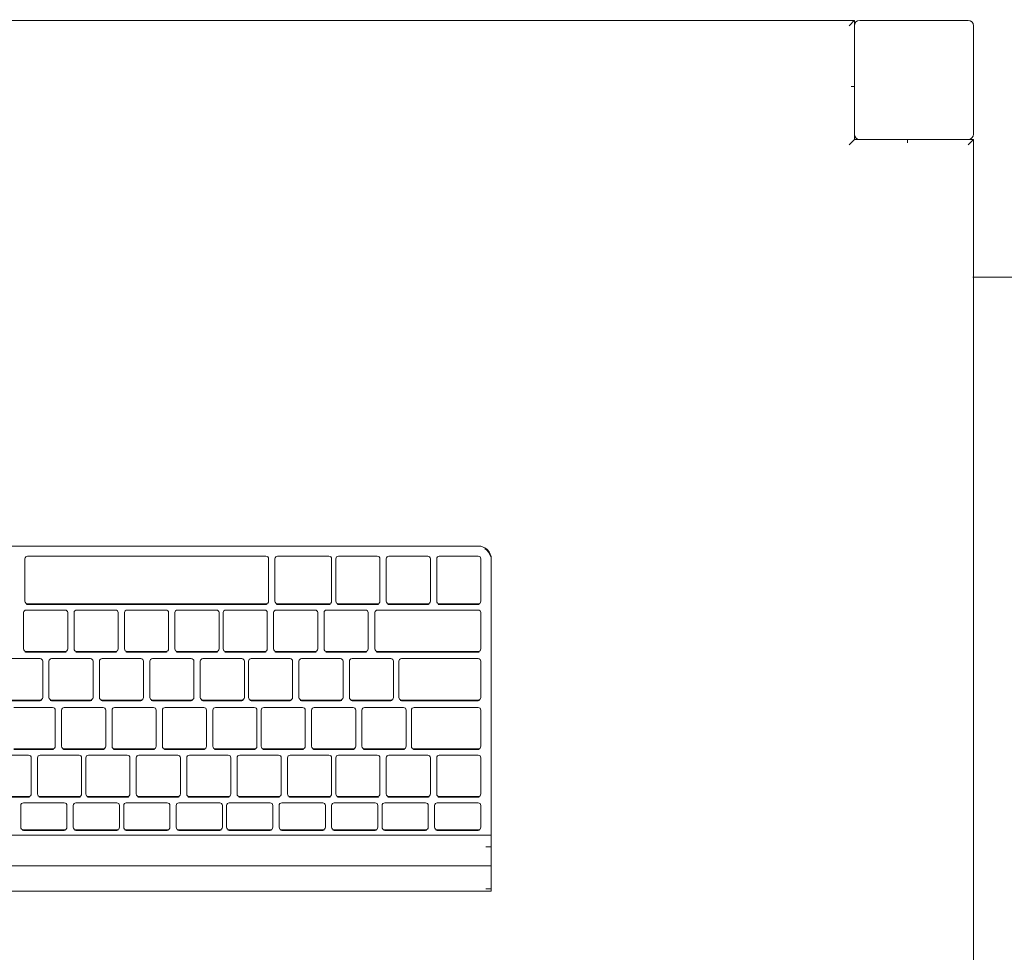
# Model space of a CAD drawing. Header units: centimetres. Extents: x 1278 to 4826, y -2037 to 1154.
# Tile 10 of 39: x 2512 to 2549, y 264 to 299. Entities that reach past the tile are written whole.
import ezdxf

# ---------------------------------------------------------------- set-up
doc = ezdxf.new("R2010")
doc.units = ezdxf.units.CM
for name, color, linetype, lineweight in [('Meble', 7, 'Continuous', 9), ('Wyposażenie elektryczne', 7, 'Continuous', 9), ('Wzór powierzchni-2', 9, 'Continuous', 9)]:
    doc.layers.add(name, color=color, linetype=linetype, lineweight=lineweight)

# ---------------------------------------------------------------- blocks, each defined once
blk = doc.blocks.new('Blocks_iMac_F00817EN - Unique-593891-Aranżacja_wersja_01')
at = {"layer": 'Wyposażenie elektryczne'}
for p, q in [((14.161, -6.103), (-13.779, -6.103)), ((-13.779, -6.103), (-13.779, -7.067)), ((-13.579, -6.191), (-13.779, -6.191)), ((-13.779, -8.221), (-13.779, -7.067)), ((14.161, -7.067), (-13.779, -7.067)), ((-13.779, -7.779), (-13.579, -7.779)), ((-13.779, -8.221), (14.161, -8.221)), ((14.161, -8.221), (-13.779, -8.221)), ((-13.779, -8.221), (-13.779, -18.646)), ((-13.383, -8.523), (-13.383, -9.342)), ((-13.283, -8.399), (-11.736, -8.399)), ((-11.736, -8.423), (-13.283, -8.423)), ((-11.636, -9.342), (-11.636, -8.523)), ((-11.398, -8.523), (-11.398, -9.342)), ((-11.298, -8.399), (-9.752, -8.399)), ((-9.752, -8.423), (-11.298, -8.423)), ((-9.652, -9.342), (-9.652, -8.523)), ((-9.493, -8.523), (-9.493, -9.342)), ((-9.393, -8.399), (-7.847, -8.399)), ((-7.847, -8.423), (-9.393, -8.423)), ((-7.747, -9.342), (-7.747, -8.523)), ((-7.509, -8.523), (-7.509, -9.342)), ((-7.409, -8.399), (-5.863, -8.399)), ((-5.863, -8.423), (-7.409, -8.423)), ((-5.763, -9.342), (-5.763, -8.523)), ((-5.524, -8.523), (-5.524, -9.342)), ((-5.424, -8.399), (-3.878, -8.399)), ((-3.878, -8.423), (-5.424, -8.423)), ((-3.778, -9.342), (-3.778, -8.523)), ((-3.619, -8.523), (-3.619, -9.342)), ((-3.519, -8.399), (-1.973, -8.399)), ((-1.973, -8.423), (-3.519, -8.423)), ((-1.873, -9.342), (-1.873, -8.523)), ((-1.635, -8.523), (-1.635, -9.342)), ((-1.535, -8.399), (0.011, -8.399)), ((0.011, -8.423), (-1.535, -8.423)), ((0.111, -9.342), (0.111, -8.523)), ((0.27, -8.523), (0.27, -9.342)), ((0.37, -8.399), (1.916, -8.399)), ((1.916, -8.423), (0.37, -8.423)), ((2.016, -9.342), (2.016, -8.523)), ((2.254, -8.523), (2.254, -9.342)), ((2.354, -8.399), (3.901, -8.399)), ((3.901, -8.423), (2.354, -8.423)), ((4.001, -9.342), (4.001, -8.523)), ((-13.283, -9.441), (-11.736, -9.441)), ((-13.283, -9.652), (-11.816, -9.652)), ((-11.378, -9.652), (-9.911, -9.652)), ((-11.298, -9.441), (-9.752, -9.441)), ((-9.473, -9.652), (-8.006, -9.652)), ((-9.393, -9.441), (-7.847, -9.441)), ((-7.647, -9.652), (-6.18, -9.652)), ((-7.409, -9.441), (-5.863, -9.441)), ((-5.742, -9.652), (-4.275, -9.652)), ((-5.424, -9.441), (-3.878, -9.441)), ((-3.837, -9.652), (-2.37, -9.652)), ((-3.519, -9.441), (-1.973, -9.441)), ((-1.932, -9.652), (-0.465, -9.652)), ((-1.535, -9.441), (0.011, -9.441)), ((-0.027, -9.652), (1.44, -9.652)), ((0.37, -9.441), (1.916, -9.441)), ((1.799, -9.652), (3.266, -9.652)), ((2.354, -9.441), (3.901, -9.441)), ((3.704, -9.652), (5.171, -9.652)), ((-13.383, -9.776), (-13.383, -11.144)), ((-11.816, -9.676), (-13.283, -9.676)), ((-11.716, -11.144), (-11.716, -9.776)), ((-11.478, -9.776), (-11.478, -11.144)), ((-9.911, -9.676), (-11.378, -9.676)), ((-9.811, -11.144), (-9.811, -9.776)), ((-9.573, -9.776), (-9.573, -11.144)), ((-8.006, -9.676), (-9.473, -9.676)), ((-7.906, -11.144), (-7.906, -9.776)), ((-7.747, -9.776), (-7.747, -11.144)), ((-6.18, -9.676), (-7.647, -9.676)), ((-6.08, -11.144), (-6.08, -9.776)), ((-5.842, -9.776), (-5.842, -11.144)), ((-4.275, -9.676), (-5.742, -9.676)), ((-4.175, -11.144), (-4.175, -9.776)), ((-3.937, -9.776), (-3.937, -11.144)), ((-2.37, -9.676), (-3.837, -9.676)), ((-2.27, -11.144), (-2.27, -9.776)), ((-2.032, -9.776), (-2.032, -11.144)), ((-0.465, -9.676), (-1.932, -9.676)), ((-0.365, -11.144), (-0.365, -9.776)), ((-0.127, -9.776), (-0.127, -11.144)), ((1.44, -9.676), (-0.027, -9.676)), ((1.54, -11.144), (1.54, -9.776)), ((1.699, -9.776), (1.699, -11.144)), ((3.266, -9.676), (1.799, -9.676)), ((3.366, -11.144), (3.366, -9.776)), ((3.604, -9.776), (3.604, -11.144)), ((5.171, -9.676), (3.704, -9.676)), ((-13.283, -11.243), (-11.816, -11.243)), ((-13.283, -11.454), (-10.863, -11.454)), ((-10.863, -11.478), (-13.283, -11.478)), ((-11.378, -11.243), (-9.911, -11.243)), ((-10.461, -11.454), (-8.994, -11.454)), ((-8.994, -11.478), (-10.461, -11.478)), ((-9.473, -11.243), (-8.006, -11.243)), ((-8.556, -11.454), (-7.089, -11.454)), ((-7.089, -11.478), (-8.556, -11.478)), ((-7.647, -11.243), (-6.18, -11.243)), ((-6.651, -11.454), (-5.184, -11.454)), ((-5.184, -11.478), (-6.651, -11.478)), ((-5.742, -11.243), (-4.275, -11.243)), ((-4.825, -11.454), (-3.358, -11.454)), ((-3.358, -11.478), (-4.825, -11.478)), ((-3.837, -11.243), (-2.37, -11.243)), ((-2.92, -11.454), (-1.453, -11.454)), ((-1.453, -11.478), (-2.92, -11.478)), ((-1.932, -11.243), (-0.465, -11.243)), ((-1.015, -11.454), (0.452, -11.454)), ((0.452, -11.478), (-1.015, -11.478)), ((-0.027, -11.243), (1.44, -11.243)), ((0.89, -11.454), (2.357, -11.454)), ((2.357, -11.478), (0.89, -11.478)), ((1.799, -11.243), (3.266, -11.243)), ((2.795, -11.454), (4.262, -11.454)), ((4.262, -11.478), (2.795, -11.478)), ((3.704, -11.243), (5.171, -11.243)), ((-13.383, -11.577), (-13.383, -12.945)), ((-10.763, -12.945), (-10.763, -11.577)), ((-10.561, -11.577), (-10.561, -12.945)), ((-8.894, -12.945), (-8.894, -11.577)), ((-8.656, -11.577), (-8.656, -12.945)), ((-6.989, -12.945), (-6.989, -11.577)), ((-6.751, -11.577), (-6.751, -12.945)), ((-5.084, -12.945), (-5.084, -11.577)), ((-4.925, -11.577), (-4.925, -12.945)), ((-3.258, -12.945), (-3.258, -11.577)), ((-3.02, -11.577), (-3.02, -12.945)), ((-1.353, -12.945), (-1.353, -11.577)), ((-1.115, -11.577), (-1.115, -12.945)), ((0.552, -12.945), (0.552, -11.577)), ((0.79, -11.577), (0.79, -12.945)), ((2.457, -12.945), (2.457, -11.577)), ((2.695, -11.577), (2.695, -12.945)), ((-13.283, -13.044), (-10.863, -13.044)), ((-13.283, -13.3), (-10.387, -13.3)), ((-10.387, -13.324), (-13.283, -13.324)), ((-10.461, -13.044), (-8.994, -13.044)), ((-9.984, -13.3), (-8.517, -13.3)), ((-8.517, -13.324), (-9.984, -13.324)), ((-8.556, -13.044), (-7.089, -13.044)), ((-8.079, -13.3), (-6.612, -13.3)), ((-6.612, -13.324), (-8.079, -13.324)), ((-6.651, -13.044), (-5.184, -13.044)), ((-6.174, -13.3), (-4.707, -13.3)), ((-4.707, -13.324), (-6.174, -13.324)), ((-4.825, -13.044), (-3.358, -13.044)), ((-4.349, -13.3), (-2.882, -13.3)), ((-2.882, -13.324), (-4.349, -13.324)), ((-2.92, -13.044), (-1.453, -13.044)), ((-2.444, -13.3), (-0.977, -13.3)), ((-0.977, -13.324), (-2.444, -13.324)), ((-1.015, -13.044), (0.452, -13.044)), ((-0.539, -13.3), (0.928, -13.3)), ((0.928, -13.324), (-0.539, -13.324)), ((0.89, -13.044), (2.357, -13.044)), ((1.366, -13.3), (2.833, -13.3)), ((2.833, -13.324), (1.366, -13.324)), ((2.795, -13.044), (4.262, -13.044)), ((3.271, -13.3), (4.738, -13.3)), ((4.738, -13.324), (3.271, -13.324)), ((-13.383, -13.423), (-13.383, -14.791)), ((-10.287, -14.791), (-10.287, -13.423)), ((-10.084, -13.423), (-10.084, -14.791)), ((-8.417, -14.791), (-8.417, -13.423)), ((-8.179, -13.423), (-8.179, -14.791)), ((-6.512, -14.791), (-6.512, -13.423)), ((-6.274, -13.423), (-6.274, -14.791)), ((-4.607, -14.791), (-4.607, -13.423)), ((-4.449, -13.423), (-4.449, -14.791)), ((-2.782, -14.791), (-2.782, -13.423)), ((-2.544, -13.423), (-2.544, -14.791)), ((-0.877, -14.791), (-0.877, -13.423)), ((-0.639, -13.423), (-0.639, -14.791)), ((1.028, -14.791), (1.028, -13.423)), ((1.266, -13.423), (1.266, -14.791)), ((2.933, -14.791), (2.933, -13.423)), ((3.171, -13.423), (3.171, -14.791)), ((-13.283, -14.89), (-10.387, -14.89)), ((-13.283, -15.135), (-9.484, -15.135)), ((-9.484, -15.159), (-13.283, -15.159)), ((-9.984, -14.89), (-8.517, -14.89)), ((-9.027, -15.135), (-7.56, -15.135)), ((-7.56, -15.159), (-9.027, -15.159)), ((-8.079, -14.89), (-6.612, -14.89)), ((-7.122, -15.135), (-5.655, -15.135)), ((-5.655, -15.159), (-7.122, -15.159)), ((-6.174, -14.89), (-4.707, -14.89)), ((-5.217, -15.135), (-3.75, -15.135)), ((-3.75, -15.159), (-5.217, -15.159)), ((-4.349, -14.89), (-2.882, -14.89)), ((-3.391, -15.135), (-1.924, -15.135)), ((-1.924, -15.159), (-3.391, -15.159)), ((-2.444, -14.89), (-0.977, -14.89)), ((-1.486, -15.135), (-0.019, -15.135)), ((-0.019, -15.159), (-1.486, -15.159)), ((-0.539, -14.89), (0.928, -14.89)), ((0.419, -15.135), (1.886, -15.135)), ((1.886, -15.159), (0.419, -15.159)), ((1.366, -14.89), (2.833, -14.89)), ((2.324, -15.135), (3.791, -15.135)), ((3.791, -15.159), (2.324, -15.159)), ((3.271, -14.89), (4.738, -14.89)), ((-13.383, -15.258), (-13.383, -16.626)), ((-9.384, -16.626), (-9.384, -15.258)), ((-9.127, -15.258), (-9.127, -16.626)), ((-7.46, -16.626), (-7.46, -15.258)), ((-7.222, -15.258), (-7.222, -16.626)), ((-5.555, -16.626), (-5.555, -15.258)), ((-5.317, -15.258), (-5.317, -16.626)), ((-3.65, -16.626), (-3.65, -15.258)), ((-3.491, -15.258), (-3.491, -16.626)), ((-1.824, -16.626), (-1.824, -15.258)), ((-1.586, -15.258), (-1.586, -16.626)), ((0.081, -16.626), (0.081, -15.258)), ((0.319, -15.258), (0.319, -16.626)), ((1.986, -16.626), (1.986, -15.258)), ((2.224, -15.258), (2.224, -16.626)), ((3.891, -16.626), (3.891, -15.258)), ((-13.283, -16.725), (-9.484, -16.725)), ((-9.027, -16.725), (-7.56, -16.725)), ((-7.122, -16.725), (-5.655, -16.725)), ((-5.217, -16.725), (-3.75, -16.725)), ((-3.391, -16.725), (-1.924, -16.725)), ((-1.486, -16.725), (-0.019, -16.725)), ((0.419, -16.725), (1.886, -16.725)), ((2.324, -16.725), (3.791, -16.725)), ((-13.383, -17.06), (-13.383, -18.662)), ((-13.283, -16.937), (-11.816, -16.937)), ((-11.816, -16.96), (-13.283, -16.96)), ((-11.716, -18.662), (-11.716, -17.06)), ((-11.478, -17.06), (-11.478, -18.662)), ((-11.378, -16.937), (-9.911, -16.937)), ((-9.911, -16.96), (-11.378, -16.96)), ((-9.811, -18.662), (-9.811, -17.06)), ((-9.573, -17.06), (-9.573, -18.662)), ((-9.473, -16.937), (-8.006, -16.937)), ((-8.006, -16.96), (-9.473, -16.96)), ((-7.906, -18.662), (-7.906, -17.06)), ((-7.747, -17.06), (-7.747, -18.662)), ((-7.647, -16.937), (-5.704, -16.937)), ((-5.704, -16.96), (-7.647, -16.96)), ((-5.604, -18.662), (-5.604, -17.06)), ((-5.366, -17.06), (-5.366, -18.662)), ((-5.266, -16.937), (3.742, -16.937)), ((3.742, -16.96), (-5.266, -16.96)), ((3.842, -18.662), (3.842, -17.06)), ((-13.283, -18.762), (-11.816, -18.762)), ((-11.378, -18.762), (-9.911, -18.762)), ((-9.473, -18.762), (-8.006, -18.762)), ((-7.647, -18.762), (-5.704, -18.762)), ((-5.266, -18.762), (3.742, -18.762)), ((-13.279, -19.142), (13.661, -19.142))]:
    blk.add_line(p, q, dxfattribs=at)
for centre, major_axis, start_param, end_param in [((-13.283, -8.523), (0.1, 0), 1.570796, 3.141593), ((-13.283, -8.499), (0.1, 0), 1.570796, 2.094395), ((-11.736, -8.499), (0.1, 0), 1.047198, 1.570796), ((-11.736, -8.523), (0.1, 0), 0, 1.570796), ((-11.298, -8.523), (0.1, 0), 1.570796, 3.141593), ((-11.298, -8.499), (0.1, 0), 1.570796, 2.094395), ((-9.752, -8.499), (0.1, 0), 1.047198, 1.570796), ((-9.752, -8.523), (0.1, 0), 0, 1.570796), ((-9.393, -8.523), (0.1, 0), 1.570796, 3.141593), ((-9.393, -8.499), (0.1, 0), 1.570796, 2.094395), ((-7.847, -8.499), (0.1, 0), 1.047198, 1.570796), ((-7.847, -8.523), (0.1, 0), 0, 1.570796), ((-7.409, -8.523), (0.1, 0), 1.570796, 3.141593), ((-7.409, -8.499), (0.1, 0), 1.570796, 2.094395), ((-5.863, -8.499), (0.1, 0), 1.047198, 1.570796), ((-5.863, -8.523), (0.1, 0), 0, 1.570796), ((-5.424, -8.523), (0.1, 0), 1.570796, 3.141593), ((-5.424, -8.499), (0.1, 0), 1.570796, 2.094395), ((-3.878, -8.499), (0.1, 0), 1.047198, 1.570796), ((-3.878, -8.523), (0.1, 0), 0, 1.570796), ((-3.519, -8.523), (0.1, 0), 1.570796, 3.141593), ((-3.519, -8.499), (0.1, 0), 1.570796, 2.094395), ((-1.973, -8.499), (-0.1, 0), 4.18879, 4.712389), ((-1.973, -8.523), (0.1, 0), 0, 1.570796), ((-1.535, -8.523), (-0.1, 0), 4.712389, 6.283185), ((-1.535, -8.499), (0.1, 0), 1.570796, 2.094395), ((0.011, -8.499), (0.1, 0), 1.047198, 1.570796), ((0.011, -8.523), (0.1, 0), 0, 1.570796), ((0.37, -8.523), (0.1, 0), 1.570796, 3.141593), ((0.37, -8.499), (0.1, 0), 1.570796, 2.094395), ((1.916, -8.499), (0.1, 0), 1.047198, 1.570796), ((1.916, -8.523), (0.1, 0), 0, 1.570796), ((2.354, -8.523), (0.1, 0), 1.570796, 3.141593), ((2.354, -8.499), (0.1, 0), 1.570796, 2.094395), ((3.901, -8.499), (0.1, 0), 1.047198, 1.570796), ((3.901, -8.523), (0.1, 0), 0, 1.570796), ((-13.283, -9.342), (0.1, 0), 3.141593, 4.712389), ((-13.283, -9.752), (0.1, 0), 1.570796, 2.094395), ((-11.816, -9.752), (0.1, 0), 1.047198, 1.570796), ((-11.736, -9.342), (0.1, 0), 4.712389, 6.283185), ((-11.378, -9.752), (0.1, 0), 1.570796, 2.094395), ((-11.298, -9.342), (0.1, 0), 3.141593, 4.712389), ((-9.911, -9.752), (0.1, 0), 1.047198, 1.570796), ((-9.752, -9.342), (0.1, 0), 4.712389, 6.283185), ((-9.473, -9.752), (0.1, 0), 1.570796, 2.094395), ((-9.393, -9.342), (0.1, 0), 3.141593, 4.712389), ((-8.006, -9.752), (0.1, 0), 1.047198, 1.570796), ((-7.847, -9.342), (0.1, 0), 4.712389, 6.283185), ((-7.647, -9.752), (0.1, 0), 1.570796, 2.094395), ((-7.409, -9.342), (0.1, 0), 3.141593, 4.712389), ((-6.18, -9.752), (0.1, 0), 1.047198, 1.570796), ((-5.863, -9.342), (-0.1, 0), 1.570796, 3.141593), ((-5.742, -9.752), (0.1, 0), 1.570796, 2.094395), ((-5.424, -9.342), (0.1, 0), 3.141593, 4.712389), ((-4.275, -9.752), (0.1, 0), 1.047198, 1.570796), ((-3.837, -9.752), (0.1, 0), 1.570796, 2.094395), ((-3.878, -9.342), (0.1, 0), 4.712389, 6.283185), ((-3.519, -9.342), (0.1, 0), 3.141593, 4.712389), ((-2.37, -9.752), (0.1, 0), 1.047198, 1.570796), ((-1.932, -9.752), (0.1, 0), 1.570796, 2.094395), ((-1.973, -9.342), (-0.1, 0), 1.570796, 3.141593), ((-1.535, -9.342), (0.1, 0), 3.141593, 4.712389), ((-0.465, -9.752), (-0.1, 0), 4.18879, 4.712389), ((-0.027, -9.752), (0.1, 0), 1.570796, 2.094395), ((0.011, -9.342), (0.1, 0), 4.712389, 6.283185), ((0.37, -9.342), (0.1, 0), 3.141593, 4.712389), ((1.44, -9.752), (0.1, 0), 1.047198, 1.570796), ((1.799, -9.752), (0.1, 0), 1.570796, 2.094395), ((1.916, -9.342), (-0.1, 0), 1.570796, 3.141593), ((2.354, -9.342), (0.1, 0), 3.141593, 4.712389), ((3.266, -9.752), (0.1, 0), 1.047198, 1.570796), ((3.704, -9.752), (0.1, 0), 1.570796, 2.094395), ((3.901, -9.342), (0.1, 0), 4.712389, 6.283185), ((-13.283, -9.776), (0.1, 0), 1.570796, 3.141593), ((-11.816, -9.776), (0.1, 0), 0, 1.570796), ((-11.378, -9.776), (0.1, 0), 1.570796, 3.141593), ((-9.911, -9.776), (0.1, 0), 0, 1.570796), ((-9.473, -9.776), (0.1, 0), 1.570796, 3.141593), ((-8.006, -9.776), (0.1, 0), 0, 1.570796), ((-7.647, -9.776), (0.1, 0), 1.570796, 3.141593), ((-6.18, -9.776), (0.1, 0), 0, 1.570796), ((-5.742, -9.776), (0.1, 0), 1.570796, 3.141593), ((-4.275, -9.776), (0.1, 0), 0, 1.570796), ((-3.837, -9.776), (-0.1, 0), 4.712389, 6.283185), ((-2.37, -9.776), (0.1, 0), 0, 1.570796), ((-1.932, -9.776), (-0.1, 0), 4.712389, 6.283185), ((-0.465, -9.776), (0.1, 0), 0, 1.570796), ((-0.027, -9.776), (0.1, 0), 1.570796, 3.141593), ((1.44, -9.776), (0.1, 0), 0, 1.570796), ((1.799, -9.776), (0.1, 0), 1.570796, 3.141593), ((3.266, -9.776), (0.1, 0), 0, 1.570796), ((3.704, -9.776), (0.1, 0), 1.570796, 3.141593), ((-13.283, -11.144), (0.1, 0), 3.141593, 4.712389), ((-11.816, -11.144), (0.1, 0), 4.712389, 6.283185), ((-11.378, -11.144), (0.1, 0), 3.141593, 4.712389), ((-9.911, -11.144), (0.1, 0), 4.712389, 6.283185), ((-9.473, -11.144), (0.1, 0), 3.141593, 4.712389), ((-8.006, -11.144), (0.1, 0), 4.712389, 6.283185), ((-7.647, -11.144), (0.1, 0), 3.141593, 4.712389), ((-6.18, -11.144), (-0.1, 0), 1.570796, 3.141593), ((-5.742, -11.144), (0.1, 0), 3.141593, 4.712389), ((-4.275, -11.144), (-0.1, 0), 1.570796, 3.141593), ((-3.837, -11.144), (0.1, 0), 3.141593, 4.712389), ((-2.37, -11.144), (-0.1, 0), 1.570796, 3.141593), ((-1.932, -11.144), (0.1, 0), 3.141593, 4.712389), ((-0.465, -11.144), (-0.1, 0), 1.570796, 3.141593), ((-0.027, -11.144), (0.1, 0), 3.141593, 4.712389), ((1.44, -11.144), (0.1, 0), 4.712389, 6.283185), ((1.799, -11.144), (0.1, 0), 3.141593, 4.712389), ((3.266, -11.144), (0.1, 0), 4.712389, 6.283185), ((3.704, -11.144), (0.1, 0), 3.141593, 4.712389), ((-13.283, -11.577), (0.1, 0), 1.570796, 3.141593), ((-13.283, -11.553), (0.1, 0), 1.570796, 2.094395), ((-10.863, -11.553), (0.1, 0), 1.047198, 1.570796), ((-10.863, -11.577), (0.1, 0), 0, 1.570796), ((-10.461, -11.577), (0.1, 0), 1.570796, 3.141593), ((-10.461, -11.553), (0.1, 0), 1.570796, 2.094395), ((-8.994, -11.553), (0.1, 0), 1.047198, 1.570796), ((-8.994, -11.577), (0.1, 0), 0, 1.570796), ((-8.556, -11.577), (0.1, 0), 1.570796, 3.141593), ((-8.556, -11.553), (0.1, 0), 1.570796, 2.094395), ((-7.089, -11.553), (0.1, 0), 1.047198, 1.570796), ((-7.089, -11.577), (0.1, 0), 0, 1.570796), ((-6.651, -11.577), (0.1, 0), 1.570796, 3.141593), ((-6.651, -11.553), (0.1, 0), 1.570796, 2.094395), ((-5.184, -11.553), (0.1, 0), 1.047198, 1.570796), ((-5.184, -11.577), (0.1, 0), 0, 1.570796), ((-4.825, -11.577), (-0.1, 0), 4.712389, 6.283185), ((-4.825, -11.553), (0.1, 0), 1.570796, 2.094395), ((-3.358, -11.553), (-0.1, 0), 4.18879, 4.712389), ((-3.358, -11.577), (0.1, 0), 0, 1.570796), ((-2.92, -11.577), (-0.1, 0), 4.712389, 6.283185), ((-2.92, -11.553), (0.1, 0), 1.570796, 2.094395), ((-1.453, -11.553), (-0.1, 0), 4.18879, 4.712389), ((-1.453, -11.577), (0.1, 0), 0, 1.570796), ((-1.015, -11.577), (-0.1, 0), 4.712389, 6.283185), ((-1.015, -11.553), (0.1, 0), 1.570796, 2.094395), ((0.452, -11.553), (0.1, 0), 1.047198, 1.570796), ((0.452, -11.577), (0.1, 0), 0, 1.570796), ((0.89, -11.577), (0.1, 0), 1.570796, 3.141593), ((0.89, -11.553), (0.1, 0), 1.570796, 2.094395), ((2.357, -11.553), (0.1, 0), 1.047198, 1.570796), ((2.357, -11.577), (0.1, 0), 0, 1.570796), ((2.795, -11.577), (0.1, 0), 1.570796, 3.141593), ((2.795, -11.553), (0.1, 0), 1.570796, 2.094395), ((-13.283, -12.945), (0.1, 0), 3.141593, 4.712389), ((-10.863, -12.945), (0.1, 0), 4.712389, 6.283185), ((-10.461, -12.945), (0.1, 0), 3.141593, 4.712389), ((-8.994, -12.945), (0.1, 0), 4.712389, 6.283185), ((-8.556, -12.945), (0.1, 0), 3.141593, 4.712389), ((-7.089, -12.945), (-0.1, 0), 1.570796, 3.141593), ((-6.651, -12.945), (0.1, 0), 3.141593, 4.712389), ((-5.184, -12.945), (-0.1, 0), 1.570796, 3.141593), ((-4.825, -12.945), (0.1, 0), 3.141593, 4.712389), ((-3.358, -12.945), (-0.1, 0), 1.570796, 3.141593), ((-2.92, -12.945), (0.1, 0), 3.141593, 4.712389), ((-1.453, -12.945), (0.1, 0), 4.712389, 6.283185), ((-1.015, -12.945), (0.1, 0), 3.141593, 4.712389), ((0.452, -12.945), (0.1, 0), 4.712389, 6.283185), ((0.89, -12.945), (0.1, 0), 3.141593, 4.712389), ((2.357, -12.945), (0.1, 0), 4.712389, 6.283185), ((2.795, -12.945), (0.1, 0), 3.141593, 4.712389), ((-13.283, -13.423), (0.1, 0), 1.570796, 3.141593), ((-13.283, -13.399), (0.1, 0), 1.570796, 2.094395), ((-10.387, -13.399), (0.1, 0), 1.047198, 1.570796), ((-10.387, -13.423), (0.1, 0), 0, 1.570796), ((-9.984, -13.423), (0.1, 0), 1.570796, 3.141593), ((-9.984, -13.399), (0.1, 0), 1.570796, 2.094395), ((-8.517, -13.399), (0.1, 0), 1.047198, 1.570796), ((-8.517, -13.423), (0.1, 0), 0, 1.570796), ((-8.079, -13.423), (0.1, 0), 1.570796, 3.141593), ((-8.079, -13.399), (0.1, 0), 1.570796, 2.094395), ((-6.612, -13.399), (0.1, 0), 1.047198, 1.570796), ((-6.612, -13.423), (0.1, 0), 0, 1.570796), ((-6.174, -13.423), (0.1, 0), 1.570796, 3.141593), ((-6.174, -13.399), (0.1, 0), 1.570796, 2.094395), ((-4.707, -13.399), (0.1, 0), 1.047198, 1.570796), ((-4.707, -13.423), (0.1, 0), 0, 1.570796), ((-4.349, -13.423), (-0.1, 0), 4.712389, 6.283185), ((-4.349, -13.399), (0.1, 0), 1.570796, 2.094395), ((-2.882, -13.399), (-0.1, 0), 4.18879, 4.712389), ((-2.882, -13.423), (0.1, 0), 0, 1.570796), ((-2.444, -13.423), (-0.1, 0), 4.712389, 6.283185), ((-2.444, -13.399), (0.1, 0), 1.570796, 2.094395), ((-0.977, -13.399), (-0.1, 0), 4.18879, 4.712389), ((-0.977, -13.423), (0.1, 0), 0, 1.570796), ((-0.539, -13.423), (-0.1, 0), 4.712389, 6.283185), ((-0.539, -13.399), (0.1, 0), 1.570796, 2.094395), ((0.928, -13.399), (0.1, 0), 1.047198, 1.570796), ((0.928, -13.423), (0.1, 0), 0, 1.570796), ((1.366, -13.423), (0.1, 0), 1.570796, 3.141593), ((1.366, -13.399), (0.1, 0), 1.570796, 2.094395), ((2.833, -13.399), (0.1, 0), 1.047198, 1.570796), ((2.833, -13.423), (0.1, 0), 0, 1.570796), ((3.271, -13.423), (0.1, 0), 1.570796, 3.141593), ((3.271, -13.399), (0.1, 0), 1.570796, 2.094395), ((-13.283, -14.791), (0.1, 0), 3.141593, 4.712389), ((-10.387, -14.791), (0.1, 0), 4.712389, 6.283185), ((-9.984, -14.791), (0.1, 0), 3.141593, 4.712389), ((-8.517, -14.791), (0.1, 0), 4.712389, 6.283185), ((-8.079, -14.791), (0.1, 0), 3.141593, 4.712389), ((-6.612, -14.791), (-0.1, 0), 1.570796, 3.141593), ((-6.174, -14.791), (0.1, 0), 3.141593, 4.712389), ((-4.707, -14.791), (-0.1, 0), 1.570796, 3.141593), ((-4.349, -14.791), (0.1, 0), 3.141593, 4.712389), ((-2.882, -14.791), (-0.1, 0), 1.570796, 3.141593), ((-2.444, -14.791), (0.1, 0), 3.141593, 4.712389), ((-0.977, -14.791), (-0.1, 0), 1.570796, 3.141593), ((-0.539, -14.791), (0.1, 0), 3.141593, 4.712389), ((0.928, -14.791), (0.1, 0), 4.712389, 6.283185), ((1.366, -14.791), (0.1, 0), 3.141593, 4.712389), ((2.833, -14.791), (0.1, 0), 4.712389, 6.283185), ((3.271, -14.791), (0.1, 0), 3.141593, 4.712389), ((-13.283, -15.258), (0.1, 0), 1.570796, 3.141593), ((-13.283, -15.234), (0.1, 0), 1.570796, 2.094395), ((-9.484, -15.234), (0.1, 0), 1.047198, 1.570796), ((-9.484, -15.258), (0.1, 0), 0, 1.570796), ((-9.027, -15.258), (0.1, 0), 1.570796, 3.141593), ((-9.027, -15.234), (0.1, 0), 1.570796, 2.094395), ((-7.56, -15.234), (0.1, 0), 1.047198, 1.570796), ((-7.56, -15.258), (0.1, 0), 0, 1.570796), ((-7.122, -15.258), (0.1, 0), 1.570796, 3.141593), ((-7.122, -15.234), (0.1, 0), 1.570796, 2.094395), ((-5.655, -15.234), (0.1, 0), 1.047198, 1.570796), ((-5.655, -15.258), (0.1, 0), 0, 1.570796), ((-5.217, -15.258), (0.1, 0), 1.570796, 3.141593), ((-5.217, -15.234), (0.1, 0), 1.570796, 2.094395), ((-3.75, -15.234), (-0.1, 0), 4.18879, 4.712389), ((-3.75, -15.258), (0.1, 0), 0, 1.570796), ((-3.391, -15.258), (-0.1, 0), 4.712389, 6.283185), ((-3.391, -15.234), (0.1, 0), 1.570796, 2.094395), ((-1.924, -15.234), (-0.1, 0), 4.18879, 4.712389), ((-1.924, -15.258), (0.1, 0), 0, 1.570796), ((-1.486, -15.258), (-0.1, 0), 4.712389, 6.283185), ((-1.486, -15.234), (0.1, 0), 1.570796, 2.094395), ((-0.019, -15.234), (0.1, 0), 1.047198, 1.570796), ((-0.019, -15.258), (0.1, 0), 0, 1.570796), ((0.419, -15.258), (0.1, 0), 1.570796, 3.141593), ((0.419, -15.234), (0.1, 0), 1.570796, 2.094395), ((1.886, -15.234), (0.1, 0), 1.047198, 1.570796), ((1.886, -15.258), (0.1, 0), 0, 1.570796), ((2.324, -15.258), (0.1, 0), 1.570796, 3.141593), ((2.324, -15.234), (0.1, 0), 1.570796, 2.094395), ((3.791, -15.234), (0.1, 0), 1.047198, 1.570796), ((3.791, -15.258), (0.1, 0), 0, 1.570796), ((-13.283, -16.626), (0.1, 0), 3.141593, 4.712389), ((-9.484, -16.626), (0.1, 0), 4.712389, 6.283185), ((-9.027, -16.626), (0.1, 0), 3.141593, 4.712389), ((-7.56, -16.626), (0.1, 0), 4.712389, 6.283185), ((-7.122, -16.626), (0.1, 0), 3.141593, 4.712389), ((-5.655, -16.626), (0.1, 0), 4.712389, 6.283185), ((-5.217, -16.626), (0.1, 0), 3.141593, 4.712389), ((-3.75, -16.626), (0.1, 0), 4.712389, 6.283185), ((-3.391, -16.626), (0.1, 0), 3.141593, 4.712389), ((-1.924, -16.626), (0.1, 0), 4.712389, 6.283185), ((-1.486, -16.626), (0.1, 0), 3.141593, 4.712389), ((-0.019, -16.626), (0.1, 0), 4.712389, 6.283185), ((0.419, -16.626), (0.1, 0), 3.141593, 4.712389), ((1.886, -16.626), (0.1, 0), 4.712389, 6.283185), ((2.324, -16.626), (0.1, 0), 3.141593, 4.712389), ((3.791, -16.626), (0.1, 0), 4.712389, 6.283185), ((-13.283, -17.06), (0.1, 0), 1.570796, 3.141593), ((-13.283, -17.036), (0.1, 0), 1.570796, 2.094395), ((-11.816, -17.036), (0.1, 0), 1.047198, 1.570796), ((-11.816, -17.06), (0.1, 0), 0, 1.570796), ((-11.378, -17.06), (0.1, 0), 1.570796, 3.141593), ((-11.378, -17.036), (0.1, 0), 1.570796, 2.094395), ((-9.911, -17.036), (0.1, 0), 1.047198, 1.570796), ((-9.911, -17.06), (0.1, 0), 0, 1.570796), ((-9.473, -17.06), (0.1, 0), 1.570796, 3.141593), ((-9.473, -17.036), (0.1, 0), 1.570796, 2.094395), ((-8.006, -17.036), (0.1, 0), 1.047198, 1.570796), ((-8.006, -17.06), (0.1, 0), 0, 1.570796), ((-7.647, -17.06), (0.1, 0), 1.570796, 3.141593), ((-7.647, -17.036), (0.1, 0), 1.570796, 2.094395), ((-5.704, -17.036), (0.1, 0), 1.047198, 1.570796), ((-5.704, -17.06), (0.1, 0), 0, 1.570796), ((-5.266, -17.06), (0.1, 0), 1.570796, 3.141593), ((-5.266, -17.036), (0.1, 0), 1.570796, 2.094395), ((3.742, -17.036), (0.1, 0), 1.047198, 1.570796), ((3.742, -17.06), (0.1, 0), 0, 1.570796), ((-13.279, -18.646), (-0.5, 0), 0, 1.570796), ((-13.279, -18.608), (0.5, 0), 3.403392, 4.18879), ((-13.283, -18.662), (0.1, 0), 3.141593, 4.712389), ((-11.816, -18.662), (0.1, 0), 4.712389, 6.283185), ((-11.378, -18.662), (0.1, 0), 3.141593, 4.712389), ((-9.911, -18.662), (0.1, 0), 4.712389, 6.283185), ((-9.473, -18.662), (0.1, 0), 3.141593, 4.712389), ((-8.006, -18.662), (0.1, 0), 4.712389, 6.283185), ((-7.647, -18.662), (0.1, 0), 3.141593, 4.712389), ((-5.704, -18.662), (0.1, 0), 4.712389, 6.283185), ((-5.266, -18.662), (0.1, 0), 3.141593, 4.712389), ((3.742, -18.662), (0.1, 0), 4.712389, 6.283185)]:
    blk.add_ellipse(centre, major_axis=major_axis, ratio=0.992813, start_param=start_param, end_param=end_param, dxfattribs=at)
blk = doc.blocks.new('Bimroom_Collection_Dining_Chair_2022 - Dining Chair-V2-Aranżacja_wersja_01')
at = {"layer": 'Meble'}
blk.add_line((22.5, -17), (22.5, 21.027), dxfattribs=at)
blk = doc.blocks.new('Bimroom_Collection_Dining_Table_2022 - Dining Table-499016-Aranżacja_wersja_01')
at = {"layer": 'Meble'}
for p, q in [((110, -40.5), (110, 40.5)), ((105.5, -40.5), (110, -40.5)), ((105.5, -45), (105.5, -40.5)), ((109.8, -40.5), (105.7, -40.5)), ((107.5, -40.377), (107.5, -40.5)), ((109.852, -40.5), (109.993, -40.5)), ((105.5, -40.7), (105.5, -44.8)), ((110, -44.8), (110, -40.7)), ((105.5, -42.5), (105.377, -42.5)), ((-105.5, -45), (105.5, -45)), ((105.5, -44.993), (105.5, -44.852)), ((105.7, -45), (109.8, -45))]:
    blk.add_line(p, q, dxfattribs=at)
for centre, start, end in [((105.7, -40.7), 90, 180), ((105.7, -40.7), 120, 150), ((109.8, -40.7), 360, 90), ((109.8, -40.7), 30, 60), ((105.7, -44.8), 180, 270), ((105.7, -44.8), 210, 240), ((109.8, -44.8), 270, 360), ((109.8, -44.8), 300, 330)]:
    blk.add_arc(centre, 0.2, start, end, dxfattribs=at)
for points in [[(105.3, -40.3), (105.318, -40.317), (105.344, -40.344), (105.377, -40.377), (105.396, -40.396), (105.411, -40.411), (105.425, -40.425), (105.442, -40.442), (105.459, -40.459), (105.474, -40.474), (105.485, -40.485), (105.497, -40.497), (105.5, -40.5), (105.5, -40.5)], [(109.8, -40.3), (109.817, -40.318), (109.844, -40.344), (109.877, -40.377), (109.896, -40.396), (109.911, -40.411), (109.925, -40.425), (109.942, -40.442), (109.959, -40.459), (109.974, -40.474), (109.985, -40.485), (109.997, -40.497), (110, -40.5), (110, -40.5)], [(105.3, -44.8), (105.317, -44.818), (105.344, -44.844), (105.377, -44.877), (105.396, -44.896), (105.411, -44.911), (105.425, -44.925), (105.442, -44.942), (105.459, -44.959), (105.474, -44.974), (105.485, -44.985), (105.497, -44.997), (105.5, -45), (105.5, -45)]]:
    blk.add_open_spline(points, degree=3, knots=[0, 0, 0, 0, 0.166667, 0.25, 0.333333, 0.375, 0.416667, 0.5, 0.583333, 0.666667, 0.75, 0.833333, 1, 1, 1, 1], dxfattribs=at)
blk.add_open_spline([(105.5, -40.5), (105.5, -40.5), (105.498, -40.498), (105.493, -40.493)], degree=3, dxfattribs=at)

msp = doc.modelspace()

# ---------------------------------------------------------------- hatches: boundary and pattern name
at = {"layer": 'Wzór powierzchni-2'}
h = msp.add_hatch(dxfattribs=at)
h.set_pattern_fill('FP_2', color=256, style=0, pattern_type=2)
h.set_pattern_definition([(180, (2507.826, 223.87), (-2e-15, -19), []), (270, (2507.826, 223.87), (76, -76), [19, -266]), (270, (2393.826, 185.87), (76, -76), [19, -266])])
h.paths.add_polyline_path([(2432.076, 59.22), (2432.076, 79.22), (2458.276, 79.22), (2458.076, 79.42), (2458.176, 83.62), (2458.135, 83.72), (2458.076, 83.726), (2458.076, 114.321), (2424.076, 114.421), (2424.076, 114.521), (2417.576, 114.521), (2417.38, 114.321), (2413.364, 114.321), (2413.076, 114.521), (2413.168, 118.621), (2413.364, 118.821), (2414.408, 118.821), (2414.408, 154.821), (2413.364, 154.821), (2413.076, 155.021), (2413.168, 159.121), (2413.364, 159.321), (2417.38, 159.321), (2417.576, 159.121), (2424.076, 159.221), (2424.176, 159.321), (2458.076, 159.321), (2458.076, 179.521), (2426.076, 179.621), (2426.076, 179.721), (2419.576, 179.721), (2419.38, 179.521), (2415.364, 179.521), (2415.076, 179.794), (2415.168, 183.821), (2415.364, 184.021), (2416.408, 184.021), (2416.408, 220.021), (2415.364, 220.021), (2415.076, 220.221), (2415.168, 224.321), (2415.364, 224.521), (2419.38, 224.521), (2419.576, 224.321), (2426.076, 224.421), (2426.176, 224.521), (2458.076, 224.521), (2458.076, 244.521), (2426.076, 244.621), (2426.076, 244.721), (2419.576, 244.721), (2419.38, 244.521), (2415.364, 244.521), (2415.076, 244.721), (2415.168, 248.821), (2415.364, 249.021), (2416.408, 249.021), (2416.408, 285.021), (2415.364, 285.021), (2415.076, 285.221), (2415.168, 289.321), (2415.364, 289.521), (2419.38, 289.521), (2419.576, 289.321), (2426.076, 289.421), (2426.176, 289.521), (2458.076, 289.521), (2458.176, 294.72), (2458.176, 294.82), (2458.076, 294.92), (2458.076, 299.02), (2458.276, 299.22), (2462.476, 299.12), (2462.576, 299.161), (2462.576, 299.22), (2480.076, 299.275), (2480.176, 325.72), (2480.276, 325.827), (2480.276, 332.22), (2480.076, 332.415), (2480.076, 336.432), (2480.276, 336.72), (2484.376, 336.628), (2484.576, 336.432), (2484.576, 335.388), (2520.576, 335.388), (2520.576, 336.432), (2520.776, 336.72), (2524.876, 336.628), (2525.076, 336.432), (2525.076, 332.415), (2524.876, 332.22), (2524.976, 325.72), (2525.076, 325.62), (2525.076, 299.22), (2543.576, 299.12), (2543.676, 299.12), (2543.776, 299.22), (2547.876, 299.22), (2548.076, 299.02), (2547.976, 294.82), (2548.018, 294.72), (2548.076, 294.72), (2548.076, 289.521), (2586.076, 289.421), (2586.076, 289.321), (2592.576, 289.321), (2592.772, 289.521), (2596.788, 289.521), (2597.076, 289.321), (2596.984, 285.221), (2596.788, 285.021), (2595.745, 285.021), (2595.745, 249.021), (2596.788, 249.021), (2597.076, 248.821), (2596.984, 244.721), (2596.788, 244.521), (2592.772, 244.521), (2592.576, 244.721), (2586.076, 244.621), (2585.976, 244.521), (2548.076, 244.521), (2548.076, 224.521), (2584.076, 224.421), (2584.076, 224.321), (2590.576, 224.321), (2590.772, 224.521), (2594.788, 224.521), (2595.076, 224.321), (2594.984, 220.221), (2594.788, 220.021), (2593.745, 220.021), (2593.745, 184.021), (2594.788, 184.021), (2595.076, 183.821), (2594.984, 179.721), (2594.788, 179.521), (2590.772, 179.521), (2590.576, 179.721), (2584.076, 179.621), (2583.976, 179.521), (2548.076, 179.521), (2548.076, 159.521), (2584.076, 159.421), (2584.076, 159.321), (2590.576, 159.321), (2590.772, 159.521), (2594.788, 159.521), (2595.076, 159.321), (2594.984, 155.221), (2594.788, 155.021), (2593.745, 155.021), (2593.745, 119.021), (2594.788, 119.021), (2595.076, 118.821), (2594.984, 114.721), (2594.788, 114.521), (2590.772, 114.521), (2590.576, 114.721), (2584.076, 114.621), (2583.976, 114.521), (2548.076, 114.521), (2547.976, 83.72), (2547.976, 83.62), (2548.076, 83.52), (2548.076, 79.42), (2547.876, 79.22), (2666.076, 79.22), (2666.076, 116.82), (2682.076, 116.82), (2682.076, 132.97), (2678.076, 132.97), (2678.076, 248.97), (2682.076, 248.97), (2682.076, 383.72), (2346.076, 383.72), (2346.076, 246.32), (2347.476, 246.32), (2347.476, 240.32), (2346.476, 240.32), (2346.476, 238.72), (2336.376, 238.72), (2336.376, 240.32), (2333.576, 240.32), (2333.576, 147.12), (2336.376, 147.12), (2336.376, 148.72), (2346.476, 148.72), (2346.476, 147.12), (2347.476, 147.12), (2347.476, 141.12), (2346.076, 141.12), (2346.076, 59.22), (2426.353, 59.22)])
h.paths.add_polyline_path([(2543.776, 79.22), (2543.576, 79.278), (2543.576, 79.22)])
h.paths.add_polyline_path([(2462.576, 79.22), (2462.476, 79.32), (2462.376, 79.22)])
h.paths.add_polyline_path([(2664.076, 79.72), (2604.076, 79.72), (2604.076, 139.72), (2664.076, 139.72), (2664.076, 116.499)])
h.paths.add_polyline_path([(2462.583, 81.72), (2462.576, 83.726), (2462.376, 83.72), (2462.576, 83.52), (2462.576, 81.72)])
h.paths.add_polyline_path([(2543.576, 81.72), (2543.576, 83.52), (2543.776, 83.72), (2543.569, 83.72), (2543.569, 81.72)])
h.paths.add_polyline_path([(2424.076, 116.821), (2424.083, 116.821), (2424.076, 118.828), (2417.38, 118.821), (2417.576, 118.621), (2424.076, 118.621)])
h.paths.add_polyline_path([(2584.076, 117.021), (2584.076, 118.821), (2590.576, 118.821), (2590.772, 119.021), (2584.069, 119.028), (2584.069, 117.021)])
h.paths.add_polyline_path([(2422.076, 154.815), (2424.083, 154.815), (2424.076, 155.021), (2417.576, 155.021), (2417.38, 154.821), (2422.076, 154.821)])
h.paths.add_polyline_path([(2584.076, 155.014), (2590.772, 155.021), (2590.576, 155.221), (2584.076, 155.221), (2584.069, 155.014)])
h.paths.add_polyline_path([(2584.069, 182.021), (2584.076, 182.021), (2584.076, 183.821), (2590.576, 183.821), (2590.772, 184.021), (2584.069, 184.028), (2584.069, 183.821)])
h.paths.add_polyline_path([(2426.083, 182.021), (2426.076, 184.028), (2419.38, 184.021), (2419.576, 183.821), (2426.076, 183.821), (2426.076, 182.021)])
h.paths.add_polyline_path([(2586.076, 220.014), (2586.176, 220.021), (2590.772, 220.021), (2590.576, 220.221), (2584.076, 220.221), (2584.076, 220.014)])
h.paths.add_polyline_path([(2424.076, 220.014), (2426.083, 220.014), (2426.076, 220.221), (2419.576, 220.221), (2419.38, 220.021), (2424.076, 220.021)])
h.paths.add_polyline_path([(2586.069, 247.021), (2586.076, 247.021), (2586.076, 248.821), (2592.576, 248.821), (2592.772, 249.021), (2586.069, 249.028), (2586.069, 248.821)])
h.paths.add_polyline_path([(2426.076, 247.021), (2426.083, 247.021), (2426.076, 249.028), (2419.38, 249.021), (2419.576, 248.821), (2426.076, 248.821)])
h.paths.add_polyline_path([(2588.076, 285.014), (2588.176, 285.021), (2592.772, 285.021), (2592.576, 285.221), (2586.076, 285.221), (2586.076, 285.014)])
h.paths.add_polyline_path([(2424.076, 285.014), (2426.083, 285.014), (2426.076, 285.221), (2419.576, 285.221), (2419.38, 285.021), (2424.076, 285.021)])
h.paths.add_polyline_path([(2543.569, 294.713), (2543.776, 294.72), (2543.576, 294.92), (2543.569, 294.72)])
h.paths.add_polyline_path([(2460.576, 294.713), (2462.583, 294.72), (2462.576, 294.92), (2462.376, 294.72), (2460.576, 294.72)])
h.paths.add_polyline_path([(2484.583, 325.713), (2484.576, 332.415), (2484.376, 332.22), (2484.376, 325.72), (2484.376, 325.713)])
h.paths.add_polyline_path([(2520.569, 325.713), (2520.776, 325.827), (2520.776, 332.22), (2520.576, 332.415), (2520.569, 325.827)])

# ---------------------------------------------------------------- block references
at = {"layer": 'Meble'}
for name, p, rotation in [('Bimroom_Collection_Dining_Table_2022 - Dining Table-499016-Aranżacja_wersja_01', (2503.076, 189.22), 89.99999999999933), ('Bimroom_Collection_Dining_Chair_2022 - Dining Chair-V2-Aranżacja_wersja_01', (2569.076, 267.021), 89.99999999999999)]:
    msp.add_blockref(name, p, dxfattribs=dict(at, rotation=rotation))
at = {"layer": 'Wyposażenie elektryczne', "rotation": 180}
msp.add_blockref('Blocks_iMac_F00817EN - Unique-593891-Aranżacja_wersja_01', (2516.076, 260.22), dxfattribs=at)

doc.saveas('drawing.dxf')
